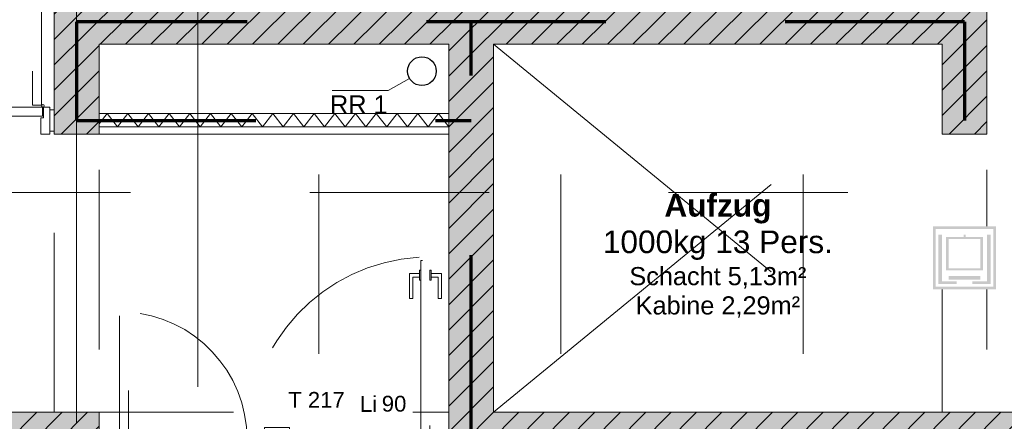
# Model space of a CAD drawing. Header units: metres. Extents: x -45 to 152, y -127 to 99.
# Tile 253 of 256: x -23.27 to -17.78, y -5.33 to -3.09. Entities that reach past the tile are written whole.
import ezdxf
from ezdxf.enums import TextEntityAlignment as Align

# ---------------------------------------------------------------- set-up
doc = ezdxf.new("R2010")
doc.units = ezdxf.units.M
doc.header["$PDMODE"] = 1
doc.header["$PDSIZE"] = -2
for name, pattern in [('Achsen 01', [5.291531, 3.175, -1.058062, 0.352704, -0.705764]), ('gestrichelt - 01', [2, 1, -1]), ('gestrichelt - 02', [4, 2, -2]), ('ISO-07 Punktiert', [0.889, 0.127, -0.762]), ('Raster 01', [2, 1, -1]), ('VW-01 Strichlinie kurz', [2, 1, -1])]:
    doc.linetypes.add(name, pattern=pattern)
doc.layers.get('0').update_dxf_attribs({"lineweight": 25})
for name, color, linetype, lineweight, true_color in [('013_Beton und Stahlbetonarbeiten-000 Sichtbeton-341 tragende In', 5, 'Continuous', 5, 0x0000ff), ('013_Beton und Stahlbetonarbeiten-000 Sichtbeton-344 Innenwandöf', 5, 'Continuous', 5, 0x0000ff), ('039_Trockenbauarbeiten-340 Dämmung', 7, 'Continuous', 9, 0xc0c0c0), ('045_Sanitär Betriebseinrichtung-allg.', 9, 'Continuous', 13, 0x808080), ('069_Aufzüge-allg.', 7, 'Continuous', 9, 0x777777), ('AV1-Achsen', 1, 'Achsen 01', 18, 0xff0000), ('AV1-Raster', 7, 'Raster 01', 9, 0xa6a6a6), ('AV1-Stempel-Türnummern', 7, 'Continuous', 100, 0x02abea)]:
    doc.layers.add(name, color=color, linetype=linetype, lineweight=lineweight, true_color=true_color)
for name, color, linetype, lineweight in [('013_Beton und Stahlbetonarbeiten-000 Unterzüge', 7, 'ISO-07 Punktiert', 13), ('013_Beton und Stahlbetonarbeiten-340 Innenwände', 7, 'Continuous', 18), ('027_Tischlerarbeiten-340 Innentüren', 7, 'Continuous', 9), ('031_Metallbauarbeiten-340 Innentüren _ Elemente', 7, 'Continuous', 9), ('039_Trockenbauarbeiten-340 Gipskarton', 7, 'Continuous', 9), ('_1.35m (3D)', 7, 'Continuous', 9), ('_GRU (2D)', 7, 'Continuous', 9), ('_OG 2 (2D)', 7, 'Continuous', 9), ('AV1-Brandschutzkonzept-Brandschutzkonzept', 7, 'Continuous', 5), ('AV1-Schnitt Achsen', 7, 'Achsen 01', 18), ('Bemaßung-Bemaßung', 7, 'Continuous', 9), ('Keine', 7, 'Continuous', 9)]:
    doc.layers.add(name, color=color, linetype=linetype, lineweight=lineweight)
doc.layers.get('0').freeze()
doc.styles.add('Arial', font='arial.ttf')
doc.styles.add('Arial (bold)', font='arialbd.ttf')
doc.dimstyles.new('COE 50', dxfattribs={"dimtxt": 126.090495, "dimasz": 0.001414, "dimexe": 0.001, "dimexo": 0.01, "dimgap": 0.001, "dimtad": 1, "dimdec": 3, "dimtxsty": 'Arial', "dimblk": 'VW_SLASH-4', "dimblk1": 'VW_SLASH-4', "dimblk2": 'VW_SLASH-4', "dimcen": 0, "dimadec": 3, "dimazin": 0, "dimtfac": 0.8, "dimtdec": 3, "dimtix": 1, "dimtmove": 0, "dimatfit": 0, "dimldrblk": 'VW_SLASH-3', "dimfxl": 0.002, "dimfxlon": 1, "dimfrac": 2, "dimtolj": 1, "dimarcsym": 0})
pattern_1 = [(45, (0, 0), (0.07071068, -0.07071068), [0.025, -0.025])]
pattern_2 = [(-135, (0.03106, -0.03313), (0.07071068, -0.07071068), [])]

# ---------------------------------------------------------------- blocks, each defined once
blk = doc.blocks.new('Group-2')
at = {"layer": 'AV1-Raster'}
for p, q in [((-22.95, -22.95), (-22.95, 1.35)), ((-21.6, -22.95), (-21.6, 1.35)), ((-20.25, -22.95), (-20.25, 1.35)), ((-18.9, -22.95), (-18.9, 1.35)), ((1.35, -4.05), (-40.5, -4.05))]:
    blk.add_line(p, q, dxfattribs=at)
blk = doc.blocks.new('1.35m (3D)')
at = {"layer": 'AV1-Raster', "color": 7}
blk.add_blockref('Group-2', (0, 0), dxfattribs=at)
blk = doc.blocks.new('Group-26')
at = {"color": 255, "linetype": 'Continuous', "lineweight": 5}
blk.add_wipeout([(-20.875, -3.61), (-22.825, -3.61), (-22.825, -3.685), (-20.875, -3.685)], dxfattribs=at).dxf.layer = '039_Trockenbauarbeiten-340 Dämmung'
blk = doc.blocks.new('Group-27')
at = {"layer": '039_Trockenbauarbeiten-340 Dämmung', "transparency": 33554687, "flags": 128}
blk.add_lwpolyline([(-20.875, -3.685), (-20.9327, -3.61), (-20.9905, -3.685), (-21.0482, -3.61), (-21.1059, -3.685), (-21.1637, -3.61), (-21.2214, -3.685), (-21.2791, -3.61), (-21.3369, -3.685), (-21.3946, -3.61), (-21.4524, -3.685), (-21.5101, -3.61), (-21.5678, -3.685), (-21.6256, -3.61), (-21.6833, -3.685), (-21.741, -3.61), (-21.7988, -3.685), (-21.8565, -3.61), (-21.9142, -3.685), (-21.972, -3.61), (-22.0297, -3.685), (-22.0874, -3.61), (-22.1452, -3.685), (-22.2029, -3.61), (-22.2606, -3.685), (-22.3184, -3.61), (-22.3761, -3.685), (-22.4338, -3.61), (-22.4916, -3.685), (-22.5493, -3.61), (-22.6071, -3.685), (-22.6648, -3.61), (-22.7225, -3.685), (-22.7803, -3.61), (-22.825, -3.6681)], dxfattribs=at)
blk = doc.blocks.new('Group-28')
at = {"layer": '039_Trockenbauarbeiten-340 Dämmung'}
blk.add_blockref('Group-26', (0, 0), dxfattribs=at)
at = {"layer": '039_Trockenbauarbeiten-340 Dämmung', "transparency": 33554687}
blk.add_blockref('Group-27', (0, 0), dxfattribs=at)
blk = doc.blocks.new('COE - Innentür 1.20 _ 0.15')
at = {"layer": '027_Tischlerarbeiten-340 Innentüren', "color": 253, "linetype": 'gestrichelt - 01', "lineweight": 9, "transparency": 33554687, "flags": 128}
for points in [[(-0.0575, 1.0775), (-0.0775, 1.0775), (-0.0775, 1.115), (-0.1975, 1.115), (-0.1975, 1.135), (-0.0575, 1.135)], [(-1.055, 1.07), (0.015, 1.07), (0.015, 1.02), (-1.055, 1.02)], [(-0.095, 1.07), (-0.095, 1.0775), (-0.04, 1.0775), (-0.04, 1.07)], [(-0.0575, 1.0125), (-0.0775, 1.0125), (-0.0775, 0.975), (-0.1975, 0.975), (-0.1975, 0.955), (-0.0575, 0.955)], [(-0.095, 1.0125), (-0.095, 1.02), (-0.04, 1.02), (-0.04, 1.0125)]]:
    blk.add_lwpolyline(points, close=True, dxfattribs=at)
at = {"layer": '027_Tischlerarbeiten-340 Innentüren', "color": 253, "linetype": 'gestrichelt - 01', "lineweight": 9, "transparency": 33554687}
blk.add_arc((-1.0575, 1.0775), 1.0725, 269.5581, 356.6163, dxfattribs=at)
at = {"color": 255}
for points in [[(-1.2, 1.14), (-1.08, 1.14), (-1.08, 1.115), (-1.2, 1.115)], [(-1.2, -0.035), (-1.08, -0.035), (-1.08, -0.06), (-1.2, -0.06)]]:
    blk.add_wipeout(points, dxfattribs=at).dxf.layer = '027_Tischlerarbeiten-340 Innentüren'
at = {"layer": '027_Tischlerarbeiten-340 Innentüren', "flags": 128}
for points in [[(-1.2, 1.14), (-1.08, 1.14), (-1.08, 1.115), (-1.2, 1.115)], [(-1.2, -0.035), (-1.08, -0.035), (-1.08, -0.06), (-1.2, -0.06)]]:
    blk.add_lwpolyline(points, close=True, dxfattribs=at)
at = {"color": 255}
blk.add_wipeout([(-1.065, 0), (-1.125, 0), (-1.125, 0.015), (-1.215, 0.015), (-1.215, -0.035), (-1.065, -0.035)], dxfattribs=at).dxf.layer = '027_Tischlerarbeiten-340 Innentüren'
at = {"layer": '027_Tischlerarbeiten-340 Innentüren', "flags": 128}
blk.add_lwpolyline([(-1.065, 0), (-1.125, 0), (-1.125, 0.015), (-1.215, 0.015), (-1.215, -0.035), (-1.065, -0.035)], close=True, dxfattribs=at)
at = {"color": 255}
blk.add_wipeout([(-1.065, 1.075), (-1.065, 0.005), (-1.115, 0.005), (-1.115, 1.075)], dxfattribs=at).dxf.layer = '027_Tischlerarbeiten-340 Innentüren'
at = {"layer": '027_Tischlerarbeiten-340 Innentüren', "flags": 128}
blk.add_lwpolyline([(-1.065, 1.075), (-1.065, 0.005), (-1.115, 0.005), (-1.115, 1.075)], close=True, dxfattribs=at)
at = {"color": 255}
for points in [[(-1.065, 1.08), (-1.125, 1.08), (-1.125, 1.065), (-1.215, 1.065), (-1.215, 1.115), (-1.065, 1.115)], [(-1.1225, 0.0775), (-1.1225, 0.0975), (-1.16, 0.0975), (-1.16, 0.2175), (-1.18, 0.2175), (-1.18, 0.0775)], [(-1.0575, 0.0775), (-1.0575, 0.0975), (-1.02, 0.0975), (-1.02, 0.2175), (-1, 0.2175), (-1, 0.0775)]]:
    blk.add_wipeout(points, dxfattribs=at).dxf.layer = '027_Tischlerarbeiten-340 Innentüren'
at = {"layer": '027_Tischlerarbeiten-340 Innentüren', "flags": 128}
for points in [[(-1.065, 1.08), (-1.125, 1.08), (-1.125, 1.065), (-1.215, 1.065), (-1.215, 1.115), (-1.065, 1.115)], [(-1.1225, 0.0775), (-1.1225, 0.0975), (-1.16, 0.0975), (-1.16, 0.2175), (-1.18, 0.2175), (-1.18, 0.0775)], [(-1.0575, 0.0775), (-1.0575, 0.0975), (-1.02, 0.0975), (-1.02, 0.2175), (-1, 0.2175), (-1, 0.0775)]]:
    blk.add_lwpolyline(points, close=True, dxfattribs=at)
at = {"color": 255}
for points in [[(-1.05, 1.0775), (-1.0522, 1.0722), (-1.0575, 1.07), (-1.0628, 1.0722), (-1.065, 1.0775), (-1.0628, 1.0828), (-1.0575, 1.085), (-1.0522, 1.0828)], [(-1.1225, 0.115), (-1.115, 0.115), (-1.115, 0.06), (-1.1225, 0.06)], [(-1.065, 0.115), (-1.0575, 0.115), (-1.0575, 0.06), (-1.065, 0.06)]]:
    blk.add_wipeout(points, dxfattribs=at).dxf.layer = '027_Tischlerarbeiten-340 Innentüren'
at = {"layer": '027_Tischlerarbeiten-340 Innentüren', "flags": 128}
for points in [[(-1.1225, 0.115), (-1.115, 0.115), (-1.115, 0.06), (-1.1225, 0.06)], [(-1.065, 0.115), (-1.0575, 0.115), (-1.0575, 0.06), (-1.065, 0.06)]]:
    blk.add_lwpolyline(points, close=True, dxfattribs=at)
at = {"layer": '027_Tischlerarbeiten-340 Innentüren'}
blk.add_circle((-1.0575, 1.0775), 0.0075, dxfattribs=at)
blk = doc.blocks.new('Türnummer 2 - Innentür')
at = {"layer": '031_Metallbauarbeiten-340 Innentüren _ Elemente', "char_height": 0.08826, "attachment_point": 8, "line_spacing_factor": 0.965511, "style": 'Arial'}
for s, insert in [('Li', (0, -0.0671)), ('90', (0.1423, -0.0671))]:
    blk.add_mtext(s, dxfattribs=dict(at, insert=insert))
at = {"layer": '031_Metallbauarbeiten-340 Innentüren _ Elemente', "style": 'Arial'}
blk.add_attdef('Türnummer', text='', height=0.0883, dxfattribs=at).set_placement((-0.2903, -0.071), align=Align.BOTTOM_CENTER)
at = {"layer": '031_Metallbauarbeiten-340 Innentüren _ Elemente', "color": 7, "transparency": 33554687, "style": 'Arial'}
blk.add_attdef('Schallschutzklasse', text='', height=0.0883, dxfattribs=at).set_placement((-0.1763, -0.2296), align=Align.BOTTOM_CENTER)
at = {"layer": 'Keine', "color": 0, "flags": 1}
for tag, p in [('Lichte_Breite', (-0.4481, -0.3885)), ('Panikfunktion', (-0.4481, -0.5473)), ('AT-Nr.', (-0.4481, -0.7062))]:
    blk.add_attdef(tag, p, '', height=0.0883, dxfattribs=at)
blk = doc.blocks.new('Group-217')
at = {"layer": '031_Metallbauarbeiten-340 Innentüren _ Elemente', "color": 253, "linetype": 'gestrichelt - 01', "lineweight": 9, "flags": 128}
for points in [[(-21.03, -5.42), (-21.03, -4.4289), (-21.005, -4.4289), (-21.005, -4.4089), (-20.98, -4.4089), (-20.98, -5.42)], [(-21.0375, -4.4839), (-21.03, -4.4839), (-21.03, -4.5389), (-21.0375, -4.5389)], [(-20.98, -4.4839), (-20.9725, -4.4839), (-20.9725, -4.5389), (-20.98, -4.5389)], [(-21.0375, -4.5014), (-21.0375, -4.5214), (-21.075, -4.5214), (-21.075, -4.6414), (-21.095, -4.6414), (-21.095, -4.5014)], [(-20.9725, -4.5014), (-20.9725, -4.5214), (-20.935, -4.5214), (-20.935, -4.6414), (-20.915, -4.6414), (-20.915, -4.5014)], [(-22.71, -4.7368), (-22.71, -5.42), (-22.66, -5.42), (-22.66, -4.7168), (-22.685, -4.7168), (-22.685, -4.7368)]]:
    blk.add_lwpolyline(points, close=True, dxfattribs=at)
at = {"layer": '031_Metallbauarbeiten-340 Innentüren _ Elemente', "color": 253, "linetype": 'gestrichelt - 01', "lineweight": 9}
for centre, radius, start, end in [((-20.98, -5.425), 1.015, 93.4252, 180), ((-22.71, -5.425), 0.71, 0, 86.7013)]:
    blk.add_arc(centre, radius, start, end, dxfattribs=at)
at = {"color": 255}
blk.add_wipeout([(-20.985, -5.475), (-21.975, -5.475), (-21.975, -5.45), (-21.995, -5.45), (-21.995, -5.425), (-20.985, -5.425)], dxfattribs=at).dxf.layer = '031_Metallbauarbeiten-340 Innentüren _ Elemente'
at = {"layer": '031_Metallbauarbeiten-340 Innentüren _ Elemente', "flags": 128}
blk.add_lwpolyline([(-20.985, -5.475), (-21.975, -5.475), (-21.975, -5.45), (-21.995, -5.45), (-21.995, -5.425), (-20.985, -5.425)], close=True, dxfattribs=at)
at = {"color": 255}
for points, layer in [([(-20.9825, -5.41), (-20.9772, -5.4122), (-20.975, -5.4175), (-20.9772, -5.4228), (-20.9825, -5.425), (-20.9878, -5.4228), (-20.99, -5.4175), (-20.9878, -5.4122)], '027_Tischlerarbeiten-340 Innentüren'), ([(-21.9025, -5.4175), (-21.8825, -5.4175), (-21.8825, -5.38), (-21.7625, -5.38), (-21.7625, -5.36), (-21.9025, -5.36)], '031_Metallbauarbeiten-340 Innentüren _ Elemente'), ([(-22, -5.425), (-22.705, -5.425), (-22.705, -5.475), (-21.98, -5.475), (-21.98, -5.45), (-22, -5.45)], '031_Metallbauarbeiten-340 Innentüren _ Elemente'), ([(-21.9025, -5.4825), (-21.8825, -5.4825), (-21.8825, -5.52), (-21.7625, -5.52), (-21.7625, -5.54), (-21.9025, -5.54)], '031_Metallbauarbeiten-340 Innentüren _ Elemente')]:
    blk.add_wipeout(points, dxfattribs=at).dxf.layer = layer
at = {"layer": '027_Tischlerarbeiten-340 Innentüren'}
blk.add_circle((-20.9825, -5.4175), 0.0075, dxfattribs=at)
at = {"layer": '031_Metallbauarbeiten-340 Innentüren _ Elemente', "flags": 128}
for points in [[(-21.9025, -5.4175), (-21.8825, -5.4175), (-21.8825, -5.38), (-21.7625, -5.38), (-21.7625, -5.36), (-21.9025, -5.36)], [(-22, -5.425), (-22.705, -5.425), (-22.705, -5.475), (-21.98, -5.475), (-21.98, -5.45), (-22, -5.45)], [(-21.9025, -5.4825), (-21.8825, -5.4825), (-21.8825, -5.52), (-21.7625, -5.52), (-21.7625, -5.54), (-21.9025, -5.54)]]:
    blk.add_lwpolyline(points, close=True, dxfattribs=at)
at = {"color": 255}
for points, layer in [([(-22.7075, -5.41), (-22.7022, -5.4122), (-22.7, -5.4175), (-22.7022, -5.4228), (-22.7075, -5.425), (-22.7128, -5.4228), (-22.715, -5.4175), (-22.7128, -5.4122)], '027_Tischlerarbeiten-340 Innentüren'), ([(-21.92, -5.4175), (-21.865, -5.4175), (-21.865, -5.425), (-21.92, -5.425)], '031_Metallbauarbeiten-340 Innentüren _ Elemente'), ([(-21.92, -5.475), (-21.865, -5.475), (-21.865, -5.4825), (-21.92, -5.4825)], '031_Metallbauarbeiten-340 Innentüren _ Elemente')]:
    blk.add_wipeout(points, dxfattribs=at).dxf.layer = layer
at = {"layer": '027_Tischlerarbeiten-340 Innentüren'}
blk.add_circle((-22.7075, -5.4175), 0.0075, dxfattribs=at)
at = {"layer": '031_Metallbauarbeiten-340 Innentüren _ Elemente', "flags": 128}
for points in [[(-21.92, -5.4175), (-21.865, -5.4175), (-21.865, -5.425), (-21.92, -5.425)], [(-21.92, -5.475), (-21.865, -5.475), (-21.865, -5.4825), (-21.92, -5.4825)]]:
    blk.add_lwpolyline(points, close=True, dxfattribs=at)
blk = doc.blocks.new('Group-218')
at = {"color": 255}
for points in [[(-22.825, -5.44), (-22.8, -5.44), (-22.8, -5.51), (-22.825, -5.51)], [(-20.9, -5.44), (-20.875, -5.44), (-20.875, -5.51), (-20.9, -5.51)]]:
    blk.add_wipeout(points, dxfattribs=at).dxf.layer = '031_Metallbauarbeiten-340 Innentüren _ Elemente'
at = {"layer": '031_Metallbauarbeiten-340 Innentüren _ Elemente', "flags": 128}
for points in [[(-22.825, -5.44), (-22.8, -5.44), (-22.8, -5.51), (-22.825, -5.51)], [(-20.9, -5.44), (-20.875, -5.44), (-20.875, -5.51), (-20.9, -5.51)]]:
    blk.add_lwpolyline(points, close=True, dxfattribs=at)
at = {"color": 255}
blk.add_wipeout([(-20.985, -5.485), (-20.985, -5.425), (-20.9, -5.425), (-20.9, -5.525), (-21, -5.525), (-21, -5.485)], dxfattribs=at).dxf.layer = '031_Metallbauarbeiten-340 Innentüren _ Elemente'
at = {"layer": '031_Metallbauarbeiten-340 Innentüren _ Elemente', "flags": 128}
blk.add_lwpolyline([(-20.985, -5.485), (-20.985, -5.425), (-20.9, -5.425), (-20.9, -5.525), (-21, -5.525), (-21, -5.485)], close=True, dxfattribs=at)
at = {"layer": '031_Metallbauarbeiten-340 Innentüren _ Elemente', "color": 7}
blk.add_blockref('Group-217', (0, 0), dxfattribs=at)
at = {"color": 255}
blk.add_wipeout([(-22.715, -5.485), (-22.715, -5.425), (-22.8, -5.425), (-22.8, -5.525), (-22.7, -5.525), (-22.7, -5.485)], dxfattribs=at).dxf.layer = '031_Metallbauarbeiten-340 Innentüren _ Elemente'
at = {"layer": '031_Metallbauarbeiten-340 Innentüren _ Elemente', "flags": 128}
blk.add_lwpolyline([(-22.715, -5.485), (-22.715, -5.425), (-22.8, -5.425), (-22.8, -5.525), (-22.7, -5.525), (-22.7, -5.485)], close=True, dxfattribs=at)
blk = doc.blocks.new('VW_SLASH-4')
at = {"color": 0, "linetype": 'ByBlock', "lineweight": -2, "transparency": 16777216}
blk.add_line((0, 0), (-1, 0), dxfattribs=at)
at = {"color": 0, "linetype": 'Continuous', "lineweight": 15, "transparency": 16777216, "flags": 128}
blk.add_lwpolyline([(0.5, 0.5), (-0.5, -0.5)], dxfattribs=at)
blk = doc.blocks.new('*D970')
at = {"layer": 'Bemaßung-Bemaßung', "color": 0, "lineweight": -2}
for p, q in [((-17.875, 1.575), (-17.875, 1.725)), ((-13.625, 1.575), (-13.625, 1.725)), ((-13.6957, 1.675), (-17.8043, 1.675))]:
    blk.add_line(p, q, dxfattribs=at)
at = {"layer": 'Defpoints', "color": 0}
for p in [(-17.875, 1.675), (-17.875, -2.975), (-13.625, -3.725)]:
    blk.add_point(p, dxfattribs=at)
at = {"layer": 'Bemaßung-Bemaßung', "color": 0, "lineweight": -2, "xscale": 0.070693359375, "yscale": 0.070693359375, "zscale": 0.070693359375, "rotation": 180}
blk.add_blockref('VW_SLASH-4', (-17.875, 1.675), dxfattribs=at)
at = {"layer": 'Bemaßung-Bemaßung', "color": 0, "lineweight": -2, "xscale": 0.070693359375, "yscale": 0.070693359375, "zscale": 0.070693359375}
blk.add_blockref('VW_SLASH-4', (-13.625, 1.675), dxfattribs=at)
at = {"layer": 'Bemaßung-Bemaßung', "color": 0, "insert": (-15.75, 1.7856), "char_height": 0.10087, "attachment_point": 5, "style": 'Arial'}
blk.add_mtext('\\A1;4,25', dxfattribs=at)
blk = doc.blocks.new('VW_SLASH-3')
at = {"color": 0, "linetype": 'ByBlock', "lineweight": -2, "transparency": 16777216}
blk.add_line((0, 0), (-1, 0), dxfattribs=at)
at = {"color": 0, "linetype": 'Continuous', "lineweight": 15, "transparency": 16777216, "flags": 128}
blk.add_lwpolyline([(0.5, 0.5), (-0.5, -0.5)], dxfattribs=at)
blk = doc.blocks.new('Group-314')
at = {"color": 255, "linetype": 'Continuous', "lineweight": 5, "transparency": 33554687}
blk.add_wipeout([(-0.0962, -0.5716), (0.254, -0.5716), (0.254, -0.9217), (-0.0962, -0.9217)], dxfattribs=at).dxf.layer = 'AV1-Brandschutzkonzept-Brandschutzkonzept'
at = {"layer": 'AV1-Brandschutzkonzept-Brandschutzkonzept', "linetype": 'Continuous', "lineweight": 0, "transparency": 33554687}
h = blk.add_hatch(color=25, dxfattribs=at)
h.paths.add_polyline_path([(-0.0962, -0.5716), (0.254, -0.5716), (0.254, -0.9217), (-0.0962, -0.9217)])
h.paths.add_polyline_path([(-0.0815, -0.5863), (-0.0815, -0.907), (0.2393, -0.907), (0.2393, -0.5863)])
for points in [[(-0.0466, -0.8766), (0.0349, -0.8766), (0.0349, -0.8916), (-0.0671, -0.8916), (-0.0671, -0.618), (-0.0466, -0.618)], [(0.2044, -0.8766), (0.1229, -0.8766), (0.1229, -0.8916), (0.2249, -0.8916), (0.2249, -0.618), (0.2044, -0.618)]]:
    blk.add_hatch(color=250, dxfattribs=at).paths.add_polyline_path(points)
h = blk.add_hatch(color=250, dxfattribs=at)
h.paths.add_polyline_path([(0.0733, -0.618), (0.0845, -0.618), (0.0845, -0.6295), (0.1817, -0.6295), (0.1817, -0.8159), (-0.0239, -0.8159), (-0.0239, -0.6295), (0.0733, -0.6295)])
h.paths.add_polyline_path([(0.167, -0.8045), (0.167, -0.6409), (-0.0092, -0.6409), (-0.0092, -0.8045)])
at = {"layer": 'AV1-Brandschutzkonzept-Brandschutzkonzept', "color": 250, "linetype": 'Continuous', "transparency": 33554687}
blk.add_solid([(-0.0092, -0.8686), (0.167, -0.8686), (-0.0092, -0.8475), (0.167, -0.8475)], dxfattribs=at)
blk = doc.blocks.new('qualifizierter Fahrschachtabschluss')
at = {"layer": 'Keine', "color": 7, "transparency": 33554687}
blk.add_blockref('Group-314', (0, 0), dxfattribs=at)
blk = doc.blocks.new('Group-574')
at = {"layer": '045_Sanitär Betriebseinrichtung-allg.', "color": 165, "lineweight": 25, "transparency": 33554687}
blk.add_circle((-21.025, -3.375), 0.08, dxfattribs=at)
blk = doc.blocks.new('Group-575')
at = {"layer": '045_Sanitär Betriebseinrichtung-allg.', "color": 165, "lineweight": 13, "transparency": 33554687, "flags": 128}
blk.add_lwpolyline([(-21.0943, -3.415), (-21.2129, -3.4835), (-21.526, -3.4835)], dxfattribs=at)
at = {"layer": '045_Sanitär Betriebseinrichtung-allg.'}
blk.add_blockref('Group-574', (0, 0), dxfattribs=at)
at = {"layer": '045_Sanitär Betriebseinrichtung-allg.', "color": 165, "transparency": 33554687, "insert": (-21.5372, -3.5099), "char_height": 0.10087, "attachment_point": 1, "line_spacing_factor": 0.967016, "style": 'Arial'}
blk.add_mtext('RR 1', dxfattribs=at)
blk = doc.blocks.new('Group-733')
at = {"layer": 'AV1-Achsen'}
blk.add_line((-22.95, -26.5), (-22.95, 4.9), dxfattribs=at)
blk = doc.blocks.new('Group-748')
at = {"layer": 'AV1-Schnitt Achsen'}
blk.add_line((-22.275, -26.3), (-22.275, 4.7), dxfattribs=at)
blk = doc.blocks.new('GRU (2D)')
at = {"layer": 'AV1-Achsen', "color": 7}
blk.add_blockref('Group-733', (0, 0), dxfattribs=at)
at = {"layer": 'AV1-Schnitt Achsen', "color": 7}
blk.add_blockref('Group-748', (0, 0), dxfattribs=at)
blk = doc.blocks.new('OG 2 (2D)')
at = {"layer": '013_Beton und Stahlbetonarbeiten-000 Sichtbeton-341 tragende In', "color": 30}
blk.add_solid([(-16.125, -5.325), (-16.075, -5.275), (-18.125, -5.325), (-18.125, -5.275)], dxfattribs=at)
at = {"layer": '013_Beton und Stahlbetonarbeiten-000 Sichtbeton-344 Innenwandöf', "color": 30}
blk.add_solid([(-17.925, -3.675), (-17.875, -3.725), (-18.125, -3.675), (-18.125, -3.725)], dxfattribs=at)
at = {"layer": '013_Beton und Stahlbetonarbeiten-000 Unterzüge', "linetype": 'VW-01 Strichlinie kurz', "flags": 128}
for points in [[(-18.125, -5.275), (-18.125, -3.725), (-17.875, -3.725), (-17.875, -5.275)], [(-22.825, -5.525), (-22.825, -5.275), (-20.875, -5.275), (-20.875, -5.525)]]:
    blk.add_lwpolyline(points, close=True, dxfattribs=at)
at = {"layer": '069_Aufzüge-allg.', "linetype": 'gestrichelt - 02'}
for p, q in [((-20.625, -3.225), (-18.125, -5.275)), ((-20.625, -5.275), (-18.125, -3.225))]:
    blk.add_line(p, q, dxfattribs=at)
at = {"layer": 'AV1-Brandschutzkonzept-Brandschutzkonzept', "color": 14, "linetype": 'gestrichelt - 01', "lineweight": 70, "transparency": 33554687}
for p, q in [((-22.95, 0.125), (-22.95, -3.1)), ((-22.95, 0), (-22.95, -3.1)), ((-18, -3.1), (-22.95, -3.1)), ((-18, -3.1), (-18, -3.65))]:
    blk.add_line(p, q, dxfattribs=at)
at = {"layer": 'AV1-Brandschutzkonzept-Brandschutzkonzept', "color": 220, "linetype": 'gestrichelt - 01', "lineweight": 70, "true_color": 0xff00bc, "transparency": 33554687}
for p, q in [((-22.95, -3.1), (-22.95, -3.65)), ((-20.75, -5.4), (-20.75, -3.1))]:
    blk.add_line(p, q, dxfattribs=at)
at = {"layer": '039_Trockenbauarbeiten-340 Dämmung', "color": 7, "transparency": 33554687}
blk.add_blockref('Group-28', (0, 0), dxfattribs=at)
at = {"layer": 'AV1-Stempel-Türnummern', "color": 7}
ref = blk.add_blockref('Türnummer 2 - Innentür', (-21.3224, -5.2054), dxfattribs=at)
ref.add_attrib('Türnummer', 'T 217', dxfattribs={"layer": '031_Metallbauarbeiten-340 Innentüren _ Elemente', "height": 0.08826, "style": 'Arial'}).set_placement((-21.6127, -5.2764), align=Align.BOTTOM_CENTER)
at = {"layer": '069_Aufzüge-allg.', "insert": (-19.375, -4.4037), "char_height": 0.12609, "attachment_point": 5, "line_spacing_factor": 0.969122, "style": 'Arial (bold)'}
blk.add_mtext('Aufzug{\\fArial|b0|i0|c0|p0;\\P1000kg 13 Pers.}{\\fArial|b0|i0|c0|p0;\\H1.6x;\\P}{\\fArial|b0|i0|c0|p0;\\H0.8x;Schacht 5,13m²\\PKabine 2,29m²}', dxfattribs=at)
at = {"layer": 'Bemaßung-Bemaßung'}
dim = blk.add_linear_dim(base=(-17.875, 1.675), p1=(-13.625, -3.725), p2=(-17.875, -2.975), text='4,25', dimstyle='COE 50', override={"dimtxt": 0.100872, "dimasz": 0.070693, "dimexe": 0.05, "dimgap": 0.05, "dimpost": '<>', "dimtxsty": 'Arial', "dimtmove": 2, "dimfxl": 0.1}, dxfattribs=at)
dim.commit()
dim.dimension.update_dxf_attribs({"geometry": '*D970', "text_midpoint": (-15.75, 1.7856)})
at = {"layer": '039_Trockenbauarbeiten-340 Dämmung', "flags": 128}
blk.add_lwpolyline([(-20.875, -3.61), (-22.825, -3.61), (-22.825, -3.685), (-20.875, -3.685)], close=True, dxfattribs=at)
at = {"layer": 'AV1-Brandschutzkonzept-Brandschutzkonzept', "color": 220, "linetype": 'gestrichelt - 01', "lineweight": 70, "true_color": 0xff00bc, "transparency": 33554687}
blk.add_line((-22.95, -3.65), (-20.75, -3.65), dxfattribs=at)
at = {"layer": '045_Sanitär Betriebseinrichtung-allg.'}
blk.add_blockref('Group-575', (0, 0), dxfattribs=at)
at = {"color": 255}
blk.add_wipeout([(-20.875, -3.725), (-22.825, -3.725), (-22.825, -3.685), (-20.875, -3.685)], dxfattribs=at).dxf.layer = '039_Trockenbauarbeiten-340 Gipskarton'
at = {"layer": '013_Beton und Stahlbetonarbeiten-000 Sichtbeton-341 tragende In', "linetype": 'Continuous', "lineweight": 0}
blk.add_hatch(color=30, dxfattribs=at).paths.add_polyline_path([(-17.875, -3.725), (-17.875, -2.975), (-22.825, -2.975), (-22.825, -0.125), (-22.875, -0.075), (-22.875, -3.025), (-17.925, -3.025), (-17.925, -3.675)])
at = {"layer": '013_Beton und Stahlbetonarbeiten-000 Unterzüge', "linetype": 'VW-01 Strichlinie kurz', "flags": 128}
blk.add_lwpolyline([(-23.075, -5.275), (-23.075, -3.725), (-22.825, -3.725), (-22.825, -5.275)], close=True, dxfattribs=at)
at = {"layer": '039_Trockenbauarbeiten-340 Gipskarton', "flags": 128}
blk.add_lwpolyline([(-20.875, -3.725), (-22.825, -3.725), (-22.825, -3.685), (-20.875, -3.685)], close=True, dxfattribs=at)
at = {"layer": '027_Tischlerarbeiten-340 Innentüren', "color": 7, "xscale": -1, "rotation": 270}
blk.add_blockref('COE - Innentür 1.20 _ 0.15', (-24.215, -2.51), dxfattribs=at)
at = {"layer": '031_Metallbauarbeiten-340 Innentüren _ Elemente', "color": 7}
blk.add_blockref('Group-218', (0, 0), dxfattribs=at)
at = {"layer": '013_Beton und Stahlbetonarbeiten-340 Innenwände', "linetype": 'Continuous', "lineweight": 0, "true_color": 0xc0c0c0}
for points in [[(-16.075, -5.275), (-20.625, -5.275), (-20.625, -3.225), (-18.125, -3.225), (-18.125, -3.725), (-17.875, -3.725), (-17.875, -2.975), (-22.825, -2.975), (-22.825, -0.125), (-23.075, -0.125), (-23.075, -3.725), (-22.825, -3.725), (-22.825, -3.225), (-20.875, -3.225), (-20.875, -5.525), (-16.075, -5.525)], [(-22.825, -5.275), (-22.825, -5.525), (-39.025, -5.525), (-39.025, -5.275)]]:
    blk.add_hatch(color=9, dxfattribs=at).paths.add_polyline_path(points)
at = {"layer": '013_Beton und Stahlbetonarbeiten-340 Innenwände', "linetype": 'Continuous', "lineweight": 13}
h = blk.add_hatch(dxfattribs=at)
h.set_pattern_fill('Stahlbeton-1', color=251, style=0, pattern_type=2)
h.set_pattern_definition(pattern_1)
h.paths.add_polyline_path([(-16.075, -5.275), (-20.625, -5.275), (-20.625, -3.225), (-18.125, -3.225), (-18.125, -3.725), (-17.875, -3.725), (-17.875, -2.975), (-22.825, -2.975), (-22.825, -0.125), (-23.075, -0.125), (-23.075, -3.725), (-22.825, -3.725), (-22.825, -3.225), (-20.875, -3.225), (-20.875, -5.525), (-16.075, -5.525)])
h = blk.add_hatch(dxfattribs=at)
h.set_pattern_fill('Stahlbeton', color=251, style=0, pattern_type=2)
h.set_pattern_definition(pattern_2)
h.paths.add_polyline_path([(-16.075, -5.275), (-20.625, -5.275), (-20.625, -3.225), (-18.125, -3.225), (-18.125, -3.725), (-17.875, -3.725), (-17.875, -2.975), (-22.825, -2.975), (-22.825, -0.125), (-23.075, -0.125), (-23.075, -3.725), (-22.825, -3.725), (-22.825, -3.225), (-20.875, -3.225), (-20.875, -5.525), (-16.075, -5.525)])
h = blk.add_hatch(dxfattribs=at)
h.set_pattern_fill('Stahlbeton-1', color=251, style=0, pattern_type=2)
h.set_pattern_definition(pattern_1)
h.paths.add_polyline_path([(-22.825, -5.275), (-22.825, -5.525), (-39.025, -5.525), (-39.025, -5.275)])
h = blk.add_hatch(dxfattribs=at)
h.set_pattern_fill('Stahlbeton', color=251, style=0, pattern_type=2)
h.set_pattern_definition(pattern_2)
h.paths.add_polyline_path([(-22.825, -5.275), (-22.825, -5.525), (-39.025, -5.525), (-39.025, -5.275)])
at = {"layer": '013_Beton und Stahlbetonarbeiten-000 Sichtbeton-344 Innenwandöf', "color": 30}
for points in [[(-22.875, -5.275), (-22.875, -5.475), (-22.825, -5.275), (-22.825, -5.525)], [(-20.825, -5.275), (-20.825, -5.475), (-20.875, -5.275), (-20.875, -5.525)]]:
    blk.add_solid(points, dxfattribs=at)
at = {"layer": '013_Beton und Stahlbetonarbeiten-340 Innenwände', "flags": 128}
for points in [[(-16.075, -5.275), (-20.625, -5.275), (-20.625, -3.225), (-18.125, -3.225), (-18.125, -3.725), (-17.875, -3.725), (-17.875, -2.975), (-22.825, -2.975), (-22.825, -0.125), (-23.075, -0.125), (-23.075, -3.725), (-22.825, -3.725), (-22.825, -3.225), (-20.875, -3.225), (-20.875, -5.525), (-16.075, -5.525)], [(-22.825, -5.275), (-22.825, -5.525), (-39.025, -5.525), (-39.025, -5.275)]]:
    blk.add_lwpolyline(points, close=True, dxfattribs=at)
at = {"layer": 'AV1-Brandschutzkonzept-Brandschutzkonzept', "color": 7}
blk.add_blockref('qualifizierter Fahrschachtabschluss', (-18.0789, -3.6683), dxfattribs=at)

msp = doc.modelspace()

# ---------------------------------------------------------------- block references
at = {"layer": '_1.35m (3D)'}
msp.add_blockref('1.35m (3D)', (0, 0), dxfattribs=at)

# ---------------------------------------------------------------- next in the draw order: block references
at = {"layer": '_OG 2 (2D)'}
msp.add_blockref('OG 2 (2D)', (0, 0), dxfattribs=at)

# ---------------------------------------------------------------- next in the draw order: block references
at = {"layer": '_GRU (2D)'}
msp.add_blockref('GRU (2D)', (0, 0), dxfattribs=at)

doc.saveas('drawing.dxf')
